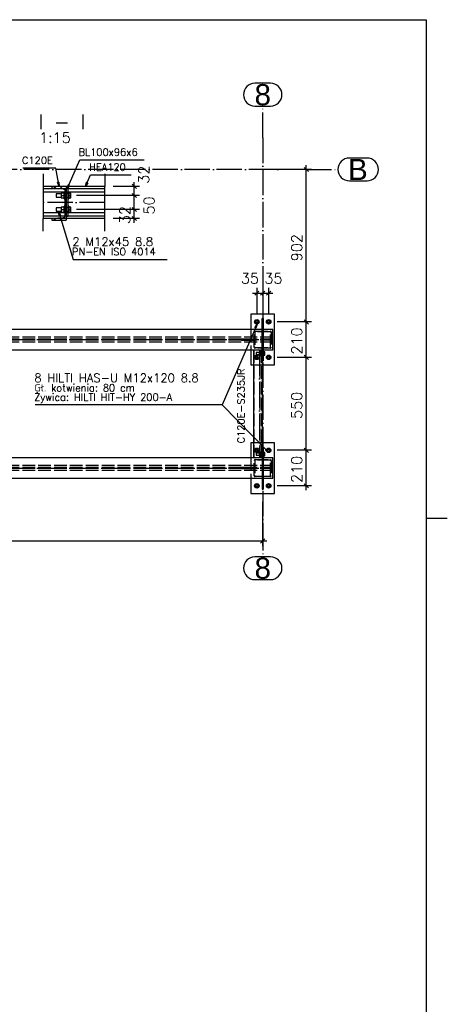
# Paper-space layout 'A2' of a CAD drawing. Header units: millimetres. Extents: x -144 to 420, y 0 to 415.
# Tile 12 of 12: x 319 to 420, y 182 to 415. Entities that reach past the tile are written whole.
import ezdxf

# ---------------------------------------------------------------- set-up
doc = ezdxf.new("R2010")
doc.units = ezdxf.units.MM
doc.linetypes.add('ACAD_ISO02W100', pattern=[15, 12, -3])
doc.linetypes.add('ACAD_ISO04W100', pattern=[30, 24, -3, 0, -3])
doc.layers.get('0').update_dxf_attribs({"linetype": 'CONTINUOUS'})
for name, color, linetype in [('AS_DIM_ON', 7, 'CONTINUOUS'), ('AS_Siatki', 72, 'CONTINUOUS'), ('Tabelka', 172, 'CONTINUOUS')]:
    doc.layers.add(name, color=color, linetype=linetype)
doc.styles.add('Arial', font='arial.ttf')
doc.styles.add('ROMANS', font='romans')
doc.styles.add('Simplex.shx', font='Simplex.shx', dxfattribs={"height": 1.7})
doc.linetypes.add('ZIGZAG', pattern='A,0.00254,-5.08,[131,ltypeshp.shx,S=5.08,R=0,X=-5.08,Y=0],-10.16,[131,ltypeshp.shx,S=5.08,R=180,X=5.08,Y=0],-5.08', length=20.32254)

# ---------------------------------------------------------------- blocks, each defined once
blk = doc.blocks.new('*U5')
at = {"color": 9}
blk.add_line((0, 292), (5, 292), dxfattribs=at)
at = {"color": 3}
blk.add_lwpolyline([(0, 410), (0, 0), (-559, 0), (-559, 410)], close=True, dxfattribs=at)

psp = doc.layouts.new('A2')

# ---------------------------------------------------------------- hatches: boundary and pattern name
h = psp.add_hatch()
h.set_pattern_fill('ANSI31', color=256, scale=0.333333, style=0)
h.set_pattern_definition([(45, (328.1393, 371.8078), (-0.74835, 0.74835), [])])
h.paths.add_polyline_path([(329.87, 375.53), (326.41, 375.53), (326.41, 375.33, 0.39102), (326.59, 375.13), (329.09, 374.93, -0.39102), (329.55, 374.43), (329.55, 368.62, -0.39102), (329.09, 368.12), (326.59, 367.92, 0.39102), (326.41, 367.72), (326.41, 367.53), (329.87, 367.53)], flags=0)

# ---------------------------------------------------------------- linework, layer by layer
at = {"color": 20, "linetype": 'Continuous', "ltscale": 0.25}
for p, q in [((378.18, 399.95), (374.49, 399.95)), ((374.49, 394.55), (378.18, 394.55)), ((401.01, 382.25), (396.83, 382.25)), ((396.83, 376.85), (401.01, 376.85)), ((378.18, 287.87), (374.49, 287.87)), ((374.49, 282.47), (378.18, 282.47))]:
    psp.add_line(p, q, dxfattribs=at)
at = {"color": 20, "linetype": 'ACAD_ISO04W100', "ltscale": 0.25}
for p, q in [((376.33, 387.05), (376.33, 394.55)), ((376.33, 387.05), (376.33, 295.37)), ((376.33, 387.05), (376.33, 387.05)), ((386.63, 379.55), (-119.97, 379.55)), ((386.63, 379.55), (386.63, 379.55)), ((386.63, 379.55), (394.13, 379.55)), ((376.33, 295.37), (376.33, 295.37)), ((376.33, 295.37), (376.33, 287.87))]:
    psp.add_line(p, q, dxfattribs=at)
at = {"color": 7, "linetype": 'Continuous', "ltscale": 0.25}
for p, q in [((324.4, 378.53), (324.4, 375.53)), ((338.98, 378.53), (338.98, 375.53)), ((324.4, 364.93), (324.4, 367.93)), ((338.98, 364.93), (338.98, 367.93))]:
    psp.add_line(p, q, dxfattribs=at)
at = {"linetype": 'Continuous', "ltscale": 0.25}
for p, q in [((326.41, 375.53), (324.4, 375.53)), ((329.87, 375.53), (326.41, 375.53)), ((326.41, 375.53), (326.41, 375.33)), ((329.87, 375.53), (329.87, 367.53)), ((338.98, 375.53), (329.87, 375.53)), ((328.31, 374.99), (324.4, 374.99)), ((329.39, 374.19), (324.4, 374.19)), ((326.59, 375.13), (329.09, 374.93)), ((328.67, 373.79), (327.44, 373.79)), ((327.44, 373.79), (327.44, 373.76)), ((327.44, 373.76), (327.44, 373.68)), ((327.44, 373.68), (327.44, 373.55)), ((327.44, 373.55), (327.44, 373.39)), ((327.44, 373.39), (327.44, 373.24)), ((327.44, 373.24), (327.44, 373.11)), ((327.44, 373.11), (327.44, 373.02)), ((327.44, 373.02), (327.44, 372.99)), ((327.44, 372.99), (328.67, 372.99)), ((329.39, 373.97), (328.67, 373.97)), ((328.67, 373.97), (328.67, 373.39)), ((328.67, 373.39), (329.39, 373.39)), ((328.67, 373.39), (328.67, 372.81)), ((329.55, 374.19), (329.39, 374.19)), ((329.39, 374.18), (329.39, 374.19)), ((329.39, 374.13), (329.39, 374.18)), ((329.39, 374.06), (329.39, 374.13)), ((329.39, 373.96), (329.39, 374.06)), ((329.39, 373.84), (329.39, 373.96)), ((329.39, 373.7), (329.39, 373.84)), ((329.39, 373.55), (329.39, 373.7)), ((329.39, 373.39), (329.39, 373.55)), ((329.39, 373.24), (329.39, 373.39)), ((329.39, 373.09), (329.39, 373.24)), ((329.39, 372.95), (329.39, 373.09)), ((329.39, 372.83), (329.39, 372.95)), ((329.55, 374.43), (329.55, 368.62)), ((338.98, 374.99), (329.87, 374.99)), ((330.27, 374.93), (329.87, 374.93)), ((330.27, 368.53), (330.27, 374.93)), ((330.44, 374.19), (330.27, 374.19)), ((330.44, 374.19), (330.44, 374.18)), ((338.98, 374.19), (330.44, 374.19)), ((330.44, 374.18), (330.44, 374.13)), ((330.44, 374.13), (330.44, 374.06)), ((330.44, 374.06), (330.44, 373.96)), ((330.94, 373.97), (330.44, 373.97)), ((330.44, 373.96), (330.44, 373.84)), ((330.44, 373.84), (330.44, 373.7)), ((330.44, 373.7), (330.44, 373.55)), ((330.44, 373.55), (330.44, 373.39)), ((330.44, 373.39), (330.94, 373.39)), ((330.44, 373.39), (330.44, 373.24)), ((330.44, 373.24), (330.44, 373.09)), ((330.44, 373.09), (330.44, 372.95)), ((330.44, 372.95), (330.44, 372.83)), ((330.94, 373.39), (330.94, 373.97)), ((330.94, 372.81), (330.94, 373.39)), ((328.67, 372.81), (329.39, 372.81)), ((329.39, 370.64), (328.67, 370.64)), ((328.67, 370.64), (328.67, 370.06)), ((329.39, 372.73), (329.39, 372.83)), ((329.39, 372.65), (329.39, 372.73)), ((329.39, 372.61), (329.39, 372.65)), ((329.39, 372.59), (329.39, 372.61)), ((329.39, 372.59), (329.55, 372.59)), ((329.55, 370.86), (329.39, 370.86)), ((329.39, 370.84), (329.39, 370.86)), ((329.39, 370.8), (329.39, 370.84)), ((329.39, 370.72), (329.39, 370.8)), ((329.39, 370.63), (329.39, 370.72)), ((329.39, 370.5), (329.39, 370.63)), ((330.27, 372.59), (330.44, 372.59)), ((330.44, 370.86), (330.27, 370.86)), ((330.44, 372.83), (330.44, 372.73)), ((330.44, 372.81), (330.94, 372.81)), ((330.44, 372.73), (330.44, 372.65)), ((330.44, 372.65), (330.44, 372.61)), ((330.44, 372.61), (330.44, 372.59)), ((330.44, 370.86), (330.44, 370.84)), ((330.44, 370.84), (330.44, 370.8)), ((330.44, 370.8), (330.44, 370.72)), ((330.44, 370.72), (330.44, 370.63)), ((330.94, 370.64), (330.44, 370.64)), ((330.44, 370.63), (330.44, 370.5)), ((330.94, 370.06), (330.94, 370.64)), ((329.39, 369.26), (324.4, 369.26)), ((329.49, 368.46), (324.4, 368.46)), ((328.67, 370.46), (327.44, 370.46)), ((327.44, 370.46), (327.44, 370.43)), ((327.44, 370.43), (327.44, 370.34)), ((327.44, 370.34), (327.44, 370.21)), ((327.44, 370.21), (327.44, 370.06)), ((327.44, 370.06), (327.44, 369.91)), ((327.44, 369.91), (327.44, 369.78)), ((327.44, 369.78), (327.44, 369.69)), ((327.44, 369.69), (327.44, 369.66)), ((327.44, 369.66), (328.67, 369.66)), ((328.67, 370.06), (329.39, 370.06)), ((328.67, 370.06), (328.67, 369.48)), ((328.67, 369.48), (329.39, 369.48)), ((329.39, 370.37), (329.39, 370.5)), ((329.39, 370.22), (329.39, 370.37)), ((329.39, 370.06), (329.39, 370.22)), ((329.39, 369.9), (329.39, 370.06)), ((329.39, 369.75), (329.39, 369.9)), ((329.39, 369.62), (329.39, 369.75)), ((329.39, 369.49), (329.39, 369.62)), ((329.39, 369.39), (329.39, 369.49)), ((329.39, 369.32), (329.39, 369.39)), ((329.39, 369.28), (329.39, 369.32)), ((329.39, 369.26), (329.39, 369.28)), ((329.55, 369.26), (329.39, 369.26)), ((329.87, 368.53), (330.27, 368.53)), ((338.98, 368.46), (329.87, 368.46)), ((330.44, 369.26), (330.27, 369.26)), ((330.44, 370.5), (330.44, 370.37)), ((330.44, 370.37), (330.44, 370.22)), ((330.44, 370.22), (330.44, 370.06)), ((330.44, 370.06), (330.94, 370.06)), ((330.44, 370.06), (330.44, 369.9)), ((330.44, 369.9), (330.44, 369.75)), ((330.44, 369.75), (330.44, 369.62)), ((330.44, 369.62), (330.44, 369.49)), ((330.44, 369.49), (330.44, 369.39)), ((330.44, 369.48), (330.94, 369.48)), ((330.44, 369.39), (330.44, 369.32)), ((330.44, 369.32), (330.44, 369.28)), ((330.44, 369.28), (330.44, 369.26)), ((338.98, 369.26), (330.44, 369.26)), ((330.94, 369.48), (330.94, 370.06)), ((326.64, 367.93), (324.4, 367.93)), ((326.41, 367.72), (326.41, 367.53)), ((326.41, 367.53), (329.87, 367.53)), ((329.09, 368.12), (326.59, 367.92)), ((338.98, 367.93), (329.87, 367.93)), ((379.13, 345.27), (373.53, 345.27)), ((373.53, 345.27), (373.53, 341.67)), ((379.13, 333.27), (379.13, 345.27)), ((374.93, 343.89), (374.57, 343.68)), ((374.57, 343.68), (374.57, 343.26)), ((374.57, 343.26), (374.93, 343.05)), ((375.29, 343.68), (374.93, 343.89)), ((374.93, 343.05), (375.29, 343.26)), ((375.29, 343.26), (375.29, 343.68)), ((376.45, 344.27), (376.21, 344.27)), ((376.21, 343.27), (376.21, 344.27)), ((376.21, 343.27), (376.45, 343.27)), ((376.21, 341.67), (376.21, 343.27)), ((376.45, 344.27), (376.45, 343.27)), ((376.45, 343.27), (376.45, 341.67)), ((377.73, 343.89), (377.37, 343.68)), ((377.37, 343.68), (377.37, 343.26)), ((377.37, 343.26), (377.73, 343.05)), ((378.09, 343.68), (377.73, 343.89)), ((377.73, 343.05), (378.09, 343.26)), ((378.09, 343.26), (378.09, 343.68)), ((378.73, 341.67), (132.93, 341.67)), ((378.73, 336.87), (378.73, 341.67)), ((132.93, 336.87), (378.73, 336.87)), ((373.53, 336.87), (373.53, 333.27)), ((376.21, 336.77), (374.13, 336.77)), ((374.13, 336.77), (374.13, 311.37)), ((376.21, 336.77), (376.21, 336.87)), ((376.21, 336.77), (376.21, 311.37)), ((376.45, 336.87), (376.45, 335.17)), ((376.55, 336.45), (376.45, 336.45)), ((376.55, 336.45), (376.55, 336.44)), ((376.55, 336.44), (376.55, 336.41)), ((376.55, 336.41), (376.55, 336.37)), ((376.85, 336.37), (376.55, 336.37)), ((376.55, 336.37), (376.55, 336.31)), ((376.55, 336.31), (376.55, 336.23)), ((376.55, 336.23), (376.55, 336.15)), ((376.85, 336.17), (376.55, 336.17)), ((376.55, 336.15), (376.55, 336.06)), ((376.55, 336.06), (376.55, 335.97)), ((376.55, 335.97), (376.55, 335.87)), ((376.55, 335.87), (376.55, 335.78)), ((376.55, 335.78), (376.55, 335.7)), ((376.85, 335.77), (376.55, 335.77)), ((376.55, 335.7), (376.55, 335.63)), ((376.55, 335.63), (376.55, 335.57)), ((376.85, 336.17), (376.85, 336.37)), ((376.85, 335.77), (376.85, 336.17)), ((376.85, 335.57), (376.85, 335.77)), ((376.21, 335.17), (376.45, 335.17)), ((376.21, 334.27), (376.45, 334.27)), ((376.45, 335.49), (376.55, 335.49)), ((376.45, 335.17), (376.45, 334.27)), ((376.55, 335.57), (376.85, 335.57)), ((376.55, 335.57), (376.55, 335.52)), ((376.55, 335.52), (376.55, 335.5)), ((376.55, 335.5), (376.55, 335.49)), ((377.73, 335.49), (377.37, 335.28)), ((377.37, 335.28), (377.37, 334.86)), ((377.37, 334.86), (377.73, 334.65)), ((378.09, 335.28), (377.73, 335.49)), ((377.73, 334.65), (378.09, 334.86)), ((378.09, 334.86), (378.09, 335.28)), ((373.53, 333.27), (374.13, 333.27)), ((376.21, 333.27), (379.13, 333.27)), ((374.13, 314.87), (373.53, 314.87)), ((373.53, 314.87), (373.53, 311.27)), ((379.13, 314.87), (376.21, 314.87)), ((379.13, 302.87), (379.13, 314.87)), ((376.45, 313.87), (376.21, 313.87)), ((376.45, 312.97), (376.21, 312.97)), ((376.45, 313.87), (376.45, 312.97)), ((376.45, 312.97), (376.45, 311.27)), ((376.55, 312.65), (376.45, 312.65)), ((376.55, 312.65), (376.55, 312.64)), ((376.55, 312.64), (376.55, 312.61)), ((376.55, 312.61), (376.55, 312.57)), ((376.85, 312.57), (376.55, 312.57)), ((376.55, 312.57), (376.55, 312.51)), ((376.55, 312.51), (376.55, 312.43)), ((376.55, 312.43), (376.55, 312.35)), ((376.85, 312.37), (376.55, 312.37)), ((376.55, 312.35), (376.55, 312.26)), ((376.85, 312.37), (376.85, 312.57)), ((376.85, 311.97), (376.85, 312.37)), ((377.73, 313.49), (377.37, 313.28)), ((377.37, 313.28), (377.37, 312.86)), ((377.37, 312.86), (377.73, 312.65)), ((378.1, 313.28), (377.73, 313.49)), ((377.73, 312.65), (378.1, 312.86)), ((378.1, 312.86), (378.1, 313.28)), ((378.73, 311.27), (132.93, 311.27)), ((374.13, 311.37), (376.21, 311.37)), ((376.21, 311.37), (376.21, 311.27)), ((376.45, 311.69), (376.55, 311.69)), ((376.55, 312.26), (376.55, 312.17)), ((376.55, 312.17), (376.55, 312.07)), ((376.55, 312.07), (376.55, 311.98)), ((376.55, 311.98), (376.55, 311.9)), ((376.85, 311.97), (376.55, 311.97)), ((376.55, 311.9), (376.55, 311.83)), ((376.55, 311.83), (376.55, 311.77)), ((376.55, 311.77), (376.85, 311.77)), ((376.55, 311.77), (376.55, 311.72)), ((376.55, 311.72), (376.55, 311.7)), ((376.55, 311.7), (376.55, 311.69)), ((376.85, 311.77), (376.85, 311.97)), ((378.73, 306.47), (378.73, 311.27)), ((132.93, 306.47), (378.73, 306.47)), ((373.53, 306.47), (373.53, 302.87)), ((376.21, 306.47), (376.21, 304.87)), ((376.45, 306.47), (376.45, 304.87)), ((374.93, 305.09), (374.57, 304.88)), ((374.57, 304.88), (374.57, 304.46)), ((374.57, 304.46), (374.93, 304.25)), ((375.3, 304.88), (374.93, 305.09)), ((374.93, 304.25), (375.3, 304.46)), ((375.3, 304.46), (375.3, 304.88)), ((376.45, 304.87), (376.21, 304.87)), ((376.21, 304.87), (376.21, 303.87)), ((376.21, 303.87), (376.45, 303.87)), ((376.45, 304.87), (376.45, 303.87)), ((377.73, 305.09), (377.37, 304.88)), ((377.37, 304.88), (377.37, 304.46)), ((377.37, 304.46), (377.73, 304.25)), ((378.1, 304.88), (377.73, 305.09)), ((377.73, 304.25), (378.1, 304.46)), ((378.1, 304.46), (378.1, 304.88)), ((373.53, 302.87), (379.13, 302.87))]:
    psp.add_line(p, q, dxfattribs=at)
at = {"color": 7, "linetype": 'ZIGZAG', "ltscale": 0.25}
for p, q in [((324.4, 375.53), (324.4, 367.93)), ((338.98, 367.93), (338.98, 375.53))]:
    psp.add_line(p, q, dxfattribs=at)
at = {"color": 0, "linetype": 'ByBlock', "lineweight": -2}
for p, q in [((328.13, 376.54), (327.8, 376.48)), ((328.14, 375.53), (327.8, 376.48)), ((328.13, 376.54), (328.14, 375.53)), ((330.07, 374.93), (330.32, 375.91)), ((330.62, 375.78), (330.07, 374.93)), ((330.62, 375.78), (330.32, 375.91)), ((334.43, 375.53), (334.65, 376.51)), ((334.96, 376.39), (334.43, 375.53)), ((334.96, 376.39), (334.65, 376.51)), ((328.18, 368.65), (328.05, 369.66)), ((328.05, 369.66), (328.5, 368.75)), ((328.18, 368.65), (328.5, 368.75)), ((374.43, 342.08), (374.98, 342.93)), ((374.98, 342.93), (374.74, 341.95)), ((374.43, 342.08), (374.74, 341.95)), ((377.2, 313.36), (376.97, 313.13)), ((377.79, 312.53), (376.97, 313.13)), ((377.2, 313.36), (377.79, 312.53))]:
    psp.add_line(p, q, dxfattribs=at)
at = {"color": 84, "linetype": 'ACAD_ISO02W100', "ltscale": 0.25}
for p, q in [((329.87, 374.99), (328.31, 374.99)), ((330.27, 374.19), (329.55, 374.19)), ((329.87, 373.86), (329.55, 373.86)), ((330.27, 373.79), (329.55, 373.79)), ((329.55, 372.99), (330.27, 372.99)), ((329.55, 372.93), (329.87, 372.93)), ((329.87, 373.93), (330.27, 373.93)), ((330.27, 373.86), (329.87, 373.86)), ((329.87, 372.93), (330.27, 372.93)), ((329.87, 368.46), (329.49, 368.46)), ((329.87, 370.53), (329.55, 370.53)), ((330.27, 370.46), (329.55, 370.46)), ((329.55, 369.66), (330.27, 369.66)), ((329.55, 369.59), (329.87, 369.59)), ((330.27, 369.26), (329.55, 369.26)), ((330.27, 370.53), (329.87, 370.53)), ((329.87, 369.59), (330.27, 369.59)), ((330.27, 369.53), (329.87, 369.53)), ((329.87, 367.93), (326.64, 367.93)), ((373.53, 341.67), (373.53, 336.87)), ((374.33, 337.45), (374.33, 341.09)), ((374.45, 341.03), (374.45, 337.51)), ((374.51, 341.27), (378.15, 341.27)), ((378.09, 341.15), (374.57, 341.15)), ((376.21, 341.87), (376.45, 341.87)), ((376.21, 341.37), (376.21, 341.67)), ((376.45, 341.37), (376.21, 341.37)), ((376.21, 339.97), (376.21, 341.37)), ((376.45, 341.67), (376.45, 341.37)), ((376.45, 341.37), (376.45, 339.97)), ((378.21, 337.51), (378.21, 341.03)), ((378.33, 341.09), (378.33, 337.45)), ((378.73, 339.85), (132.93, 339.85)), ((378.73, 339.37), (132.93, 339.37)), ((378.73, 339.17), (132.93, 339.17)), ((378.73, 338.69), (132.93, 338.69)), ((373.73, 339.39), (371.33, 339.39)), ((371.33, 339.39), (371.33, 339.15)), ((371.33, 339.15), (373.73, 339.15)), ((372.33, 339.15), (372.33, 339.39)), ((374.33, 339.39), (373.73, 339.39)), ((373.73, 339.15), (373.73, 339.39)), ((373.73, 339.15), (374.33, 339.15)), ((376.45, 339.97), (376.21, 339.97)), ((376.21, 339.37), (376.21, 339.97)), ((376.21, 338.57), (376.21, 339.17)), ((376.21, 338.57), (376.45, 338.57)), ((376.21, 336.87), (376.21, 338.57)), ((376.45, 339.97), (376.45, 339.37)), ((376.45, 339.17), (376.45, 338.57)), ((376.45, 338.57), (376.45, 336.87)), ((374.24, 336.77), (374.24, 311.37)), ((378.15, 337.27), (374.51, 337.27)), ((374.57, 337.39), (378.09, 337.39)), ((375.49, 336.21), (374.75, 336.21)), ((374.75, 336.21), (374.75, 336.19)), ((374.75, 336.19), (374.75, 336.14)), ((374.75, 336.14), (374.75, 336.06)), ((374.75, 336.06), (374.75, 335.97)), ((374.75, 335.97), (374.75, 335.88)), ((374.75, 335.88), (374.75, 335.8)), ((374.75, 335.8), (374.75, 335.75)), ((374.75, 335.75), (374.75, 335.73)), ((374.75, 335.73), (375.49, 335.73)), ((375.92, 336.37), (375.49, 336.37)), ((375.49, 336.37), (375.49, 336.17)), ((375.92, 336.17), (375.49, 336.17)), ((375.49, 336.17), (375.49, 335.77)), ((375.92, 335.77), (375.49, 335.77)), ((375.49, 335.77), (375.49, 335.57)), ((375.75, 311.37), (375.75, 336.77)), ((376.02, 336.45), (375.92, 336.45)), ((375.92, 336.44), (375.92, 336.45)), ((375.92, 336.41), (375.92, 336.44)), ((375.92, 336.37), (375.92, 336.41)), ((375.92, 336.31), (375.92, 336.37)), ((375.92, 336.23), (375.92, 336.31)), ((375.92, 336.15), (375.92, 336.23)), ((375.92, 336.06), (375.92, 336.15)), ((375.92, 335.97), (375.92, 336.06)), ((375.92, 335.87), (375.92, 335.97)), ((375.92, 335.78), (375.92, 335.87)), ((375.92, 335.7), (375.92, 335.78)), ((375.92, 335.63), (375.92, 335.7)), ((375.92, 335.57), (375.92, 335.63)), ((376.02, 336.77), (376.02, 311.37)), ((376.21, 336.25), (376.02, 336.25)), ((376.45, 336.21), (376.02, 336.21)), ((376.02, 335.73), (376.45, 335.73)), ((376.02, 335.69), (376.21, 335.69)), ((376.21, 335.17), (376.21, 336.77)), ((376.21, 336.67), (376.45, 336.67)), ((376.45, 336.25), (376.21, 336.25)), ((376.21, 335.69), (376.45, 335.69)), ((374.93, 335.49), (374.57, 335.28)), ((374.57, 335.28), (374.57, 334.86)), ((374.57, 334.86), (374.93, 334.65)), ((375.29, 335.28), (374.93, 335.49)), ((374.93, 334.65), (375.29, 334.86)), ((375.29, 334.86), (375.29, 335.28)), ((375.49, 335.57), (375.92, 335.57)), ((375.92, 335.52), (375.92, 335.57)), ((375.92, 335.5), (375.92, 335.52)), ((375.92, 335.49), (375.92, 335.5)), ((375.92, 335.49), (376.02, 335.49)), ((376.45, 335.27), (376.21, 335.27)), ((376.21, 335.17), (376.21, 335.17)), ((376.21, 334.27), (376.21, 335.17)), ((376.21, 334.27), (376.21, 334.27)), ((374.13, 333.27), (376.21, 333.27)), ((376.21, 314.87), (374.13, 314.87)), ((374.93, 313.49), (374.57, 313.28)), ((374.57, 313.28), (374.57, 312.86)), ((374.57, 312.86), (374.93, 312.65)), ((375.49, 312.41), (374.75, 312.41)), ((374.75, 312.41), (374.75, 312.39)), ((374.75, 312.39), (374.75, 312.34)), ((374.75, 312.34), (374.75, 312.26)), ((375.3, 313.28), (374.93, 313.49)), ((374.93, 312.65), (375.3, 312.86)), ((375.3, 312.86), (375.3, 313.28)), ((375.92, 312.57), (375.49, 312.57)), ((375.49, 312.57), (375.49, 312.37)), ((375.92, 312.37), (375.49, 312.37)), ((375.49, 312.37), (375.49, 311.97)), ((376.02, 312.65), (375.92, 312.65)), ((375.92, 312.64), (375.92, 312.65)), ((375.92, 312.61), (375.92, 312.64)), ((375.92, 312.57), (375.92, 312.61)), ((375.92, 312.51), (375.92, 312.57)), ((375.92, 312.43), (375.92, 312.51)), ((375.92, 312.35), (375.92, 312.43)), ((375.92, 312.26), (375.92, 312.35)), ((376.21, 312.45), (376.02, 312.45)), ((376.45, 312.41), (376.02, 312.41)), ((376.21, 312.87), (376.45, 312.87)), ((376.45, 312.45), (376.21, 312.45)), ((373.53, 311.27), (373.53, 306.47)), ((374.33, 307.05), (374.33, 310.69)), ((374.45, 310.63), (374.45, 307.11)), ((374.51, 310.87), (378.15, 310.87)), ((378.09, 310.75), (374.57, 310.75)), ((374.75, 312.26), (374.75, 312.17)), ((374.75, 312.17), (374.75, 312.08)), ((374.75, 312.08), (374.75, 312)), ((374.75, 312), (374.75, 311.95)), ((374.75, 311.95), (374.75, 311.93)), ((374.75, 311.93), (375.49, 311.93)), ((375.92, 311.97), (375.49, 311.97)), ((375.49, 311.97), (375.49, 311.77)), ((375.49, 311.77), (375.92, 311.77)), ((375.92, 312.17), (375.92, 312.26)), ((375.92, 312.07), (375.92, 312.17)), ((375.92, 311.98), (375.92, 312.07)), ((375.92, 311.9), (375.92, 311.98)), ((375.92, 311.83), (375.92, 311.9)), ((375.92, 311.77), (375.92, 311.83)), ((375.92, 311.72), (375.92, 311.77)), ((375.92, 311.7), (375.92, 311.72)), ((375.92, 311.69), (375.92, 311.7)), ((375.92, 311.69), (376.02, 311.69)), ((376.02, 311.93), (376.45, 311.93)), ((376.02, 311.89), (376.21, 311.89)), ((376.21, 311.89), (376.45, 311.89)), ((376.21, 311.47), (376.45, 311.47)), ((376.21, 311.27), (376.21, 309.57)), ((376.45, 311.27), (376.45, 309.57)), ((378.21, 307.11), (378.21, 310.63)), ((378.33, 310.69), (378.33, 307.05)), ((378.73, 309.45), (132.93, 309.45)), ((378.73, 308.97), (132.93, 308.97)), ((378.73, 308.77), (132.93, 308.77)), ((378.73, 308.29), (132.93, 308.29)), ((373.73, 308.99), (371.33, 308.99)), ((371.33, 308.99), (371.33, 308.75)), ((371.33, 308.75), (373.73, 308.75)), ((372.33, 308.75), (372.33, 308.99)), ((374.33, 308.99), (373.73, 308.99)), ((373.73, 308.75), (373.73, 308.99)), ((373.73, 308.75), (374.33, 308.75)), ((376.45, 309.57), (376.21, 309.57)), ((376.21, 309.57), (376.21, 308.97)), ((376.21, 308.77), (376.21, 308.17)), ((376.21, 308.17), (376.45, 308.17)), ((376.21, 308.17), (376.21, 306.77)), ((376.45, 309.57), (376.45, 308.97)), ((376.45, 308.77), (376.45, 308.17)), ((376.45, 308.17), (376.45, 306.77)), ((378.15, 306.87), (374.51, 306.87)), ((374.57, 306.99), (378.09, 306.99)), ((376.21, 306.77), (376.21, 306.47)), ((376.21, 306.77), (376.45, 306.77)), ((376.21, 306.27), (376.45, 306.27)), ((376.45, 306.77), (376.45, 306.47))]:
    psp.add_line(p, q, dxfattribs=at)
at = {"color": 10, "linetype": 'ACAD_ISO04W100', "ltscale": 0.25}
for p, q in [((338.98, 371.73), (324.4, 371.73)), ((328.85, 371.53), (328.85, 371.53)), ((132.93, 339.27), (378.73, 339.27)), ((376.33, 339.27), (376.33, 339.27)), ((375.6, 336.77), (375.6, 311.37)), ((132.93, 308.87), (378.73, 308.87)), ((376.33, 308.87), (376.33, 308.87))]:
    psp.add_line(p, q, dxfattribs=at)
at = {"color": 7}
psp.add_line((377.79, 312.53), (366.72, 323.8), dxfattribs=at)
for points in [[(330.07, 374.93), (333.05, 381.8), (348.27, 381.8)], [(328.14, 375.53), (327.37, 379.85), (319.6, 379.85)], [(334.43, 375.53), (335.55, 378.26), (345.19, 378.26)], [(328.05, 369.66), (331.51, 358.26), (353.69, 358.26)], [(374.98, 342.93), (366.72, 323.8), (322.53, 323.8)]]:
    psp.add_lwpolyline(points, dxfattribs=at)
at = {"linetype": 'Continuous', "ltscale": 0.25}
for centre, radius in [((374.93, 343.47), 0.54), ((374.93, 343.47), 0.24), ((377.73, 343.47), 0.54), ((377.73, 343.47), 0.24), ((377.73, 335.07), 0.54), ((377.73, 335.07), 0.24), ((377.73, 313.07), 0.54), ((377.73, 313.07), 0.24), ((374.93, 304.67), 0.54), ((374.93, 304.67), 0.24), ((377.73, 304.67), 0.54), ((377.73, 304.67), 0.24)]:
    psp.add_circle(centre, radius, dxfattribs=at)
at = {"color": 84, "linetype": 'ACAD_ISO02W100', "ltscale": 0.25}
for centre, radius in [((374.93, 343.47), 0.28), ((377.73, 343.47), 0.28), ((374.93, 335.07), 0.54), ((374.93, 335.07), 0.28), ((374.93, 335.07), 0.24), ((377.73, 335.07), 0.28), ((374.93, 313.07), 0.54), ((374.93, 313.07), 0.28), ((374.93, 313.07), 0.24), ((377.73, 313.07), 0.28), ((374.93, 304.67), 0.28), ((377.73, 304.67), 0.28)]:
    psp.add_circle(centre, radius, dxfattribs=at)
at = {"color": 20, "linetype": 'Continuous', "ltscale": 0.25}
for centre, start, end in [((374.49, 397.25), 90, 270), ((378.18, 397.25), 270, 90), ((396.83, 379.55), 90, 270), ((401.01, 379.55), 270, 90), ((374.49, 285.17), 90, 270), ((378.18, 285.17), 270, 90)]:
    psp.add_arc(centre, 2.7, start, end, dxfattribs=at)
at = {"linetype": 'Continuous', "ltscale": 0.25}
for centre, start, end in [((326.61, 375.33), 180, 265.426), ((326.61, 367.72), 94.574, 180)]:
    psp.add_arc(centre, 0.2, start, end, dxfattribs=at)
at = {"linetype": 'Continuous', "ltscale": 0.25, "extrusion": (5.41768e-14, 1.17258e-13, -1)}
psp.add_arc((-329.05, 374.43), 0.5, 94.574, 180, dxfattribs=at)
at = {"linetype": 'Continuous', "ltscale": 0.25, "extrusion": (5.41768e-14, -1.1738e-13, -1)}
psp.add_arc((-329.05, 368.62), 0.5, 180, 265.426, dxfattribs=at)
at = {"color": 84, "linetype": 'ACAD_ISO02W100', "ltscale": 0.25}
for centre, start, end in [((374.51, 341.09), 90, 180), ((378.15, 341.09), 0, 90), ((374.51, 337.45), 180, 270), ((378.15, 337.45), 270, 0), ((374.51, 310.69), 90, 180), ((378.15, 310.69), 0, 90), ((374.51, 307.05), 180, 270), ((378.15, 307.05), 270, 0)]:
    psp.add_arc(centre, 0.18, start, end, dxfattribs=at)
at = {"color": 84, "linetype": 'ACAD_ISO02W100', "ltscale": 0.25, "extrusion": (-1.13687e-13, 4.70906e-14, -1)}
for centre in [(-374.57, 341.03), (-374.57, 310.63)]:
    psp.add_arc(centre, 0.12, 0, 90, dxfattribs=at)
at = {"color": 84, "linetype": 'ACAD_ISO02W100', "ltscale": 0.25, "extrusion": (2.48919e-14, 1.89478e-13, -1)}
for centre in [(-378.09, 341.03), (-378.09, 310.63)]:
    psp.add_arc(centre, 0.12, 90, 180, dxfattribs=at)
at = {"color": 84, "linetype": 'ACAD_ISO02W100', "ltscale": 0.25, "extrusion": (3.78956e-14, 1.56969e-14, -1)}
for centre in [(-374.57, 337.51), (-374.57, 307.11)]:
    psp.add_arc(centre, 0.12, 270, 0, dxfattribs=at)
at = {"color": 84, "linetype": 'ACAD_ISO02W100', "ltscale": 0.25, "extrusion": (-3.78956e-14, -3.78956e-14, -1)}
for centre in [(-378.09, 337.51), (-378.09, 307.11)]:
    psp.add_arc(centre, 0.12, 180, 270, dxfattribs=at)
at = {"layer": 'AS_DIM_ON', "color": 8, "linetype": 'ByBlock', "lineweight": -2}
for p, q in [((387.13, 379.05), (386.13, 380.05)), ((346.45, 375.03), (345.45, 376.03)), ((346.45, 372.89), (345.45, 373.89)), ((345.45, 373.89), (346.45, 372.89)), ((346.45, 369.56), (345.45, 370.56)), ((345.45, 370.56), (346.45, 369.56)), ((345.45, 368.43), (346.45, 367.43)), ((375.43, 350.77), (374.43, 349.77)), ((375.83, 349.77), (376.83, 350.77)), ((376.83, 350.77), (375.83, 349.77)), ((377.23, 349.77), (378.23, 350.77)), ((387.13, 342.97), (386.13, 343.97)), ((386.13, 343.97), (387.13, 342.97)), ((387.13, 334.57), (386.13, 335.57)), ((386.13, 335.57), (387.13, 334.57)), ((387.13, 312.57), (386.13, 313.57)), ((386.13, 313.57), (387.13, 312.57)), ((386.13, 305.17), (387.13, 304.17)), ((375.83, 291.12), (376.83, 292.12))]:
    psp.add_line(p, q, dxfattribs=at)
at = {"layer": 'AS_DIM_ON', "color": 8}
for p, q in [((386.63, 343.47), (386.63, 380.55)), ((387.88, 379.55), (378.33, 379.55)), ((347.2, 375.53), (340.98, 375.53)), ((345.95, 373.39), (345.95, 376.53)), ((347.2, 373.39), (332.27, 373.39)), ((345.95, 370.06), (345.95, 373.39)), ((347.2, 370.06), (332.27, 370.06)), ((345.95, 366.93), (345.95, 370.06)), ((347.2, 367.93), (340.98, 367.93)), ((373.93, 350.27), (376.33, 350.27)), ((374.93, 351.52), (374.93, 345.47)), ((376.33, 351.52), (376.33, 347.27)), ((376.33, 350.27), (378.73, 350.27)), ((377.73, 351.52), (377.73, 345.47)), ((387.88, 343.47), (379.73, 343.47)), ((386.63, 335.07), (386.63, 343.47)), ((387.88, 335.07), (379.73, 335.07)), ((386.63, 313.07), (386.63, 335.07)), ((387.88, 313.07), (379.73, 313.07)), ((386.63, 303.67), (386.63, 313.07)), ((387.88, 304.67), (379.73, 304.67)), ((376.33, 290.37), (376.33, 300.87)), ((251.53, 291.62), (377.33, 291.62))]:
    psp.add_line(p, q, dxfattribs=at)

# ---------------------------------------------------------------- block references
at = {"layer": 'Tabelka'}
psp.add_blockref('*U5', (415, 5), dxfattribs=at)

# ---------------------------------------------------------------- texts
at = {"color": 84, "style": 'Simplex.shx'}
for s, height, p in [('I - I', 3.5, (323.25, 389.07)), ('1:15', 2.5, (323.41, 385.82))]:
    psp.add_text(s, height=height, dxfattribs=at).set_placement(p)
at = {"color": 7, "style": 'Simplex.shx'}
for s, height, p in [('C120E', 1.7, (319.38, 380.85)), ('BL100x96x6', 1.7, (332.75, 382.8)), ('HEA120', 1.7, (335.26, 379.26)), ('2 M12x45 8.8', 2, (331.29, 361.47)), ('PN-EN ISO 4014', 1.7, (331.21, 359.26)), ('8 HILTI HAS-U M12x120 8.8', 2, (322.28, 329.22)), ('Gł. kotwienia: 80 cm', 1.7, (322.32, 327.01)), ('Żywica: HILTI HIT-HY 200-A', 1.7, (322.27, 324.8))]:
    psp.add_text(s, height=height, dxfattribs=at).set_placement(p)
psp.add_text('C120E-S235JR', height=1.7, rotation=90, dxfattribs=at).set_placement((372.04, 314.72))
at = {"layer": 'AS_DIM_ON', "color": 9, "style": 'ROMANS'}
for s, p in [('32', (349.45, 376.17)), ('50', (350.7, 368.89)), ('32', (344.95, 366.61)), ('902', (385.63, 357.82)), ('210', (385.63, 335.74)), ('550', (385.63, 320.5)), ('210', (385.63, 305.34))]:
    psp.add_text(s, height=2.5, rotation=90, dxfattribs=at).set_placement(p)
for p in [(371.17, 352.52), (376.72, 352.52)]:
    psp.add_text('35', height=2.5, dxfattribs=at).set_placement(p)
at = {"layer": 'AS_Siatki', "color": 20, "style": 'Arial'}
for s, p in [('8', (374.4, 394.75)), ('B', (396.52, 377.05)), ('8', (374.4, 282.67))]:
    psp.add_text(s, height=5, dxfattribs=at).set_placement(p)

doc.saveas('drawing.dxf')
